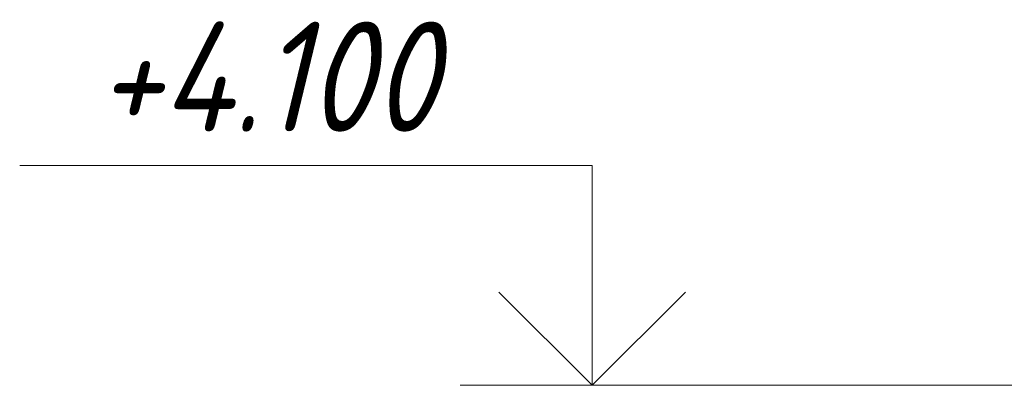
# Model space of a CAD drawing. Header units: millimetres. Extents: x 69196 to 79531, y 2665 to 10587.
# Tile 23 of 27: x 76947 to 77506, y 4100 to 4308. Entities that reach past the tile are written whole.
import ezdxf

# ---------------------------------------------------------------- set-up
doc = ezdxf.new("R2010")
doc.units = ezdxf.units.MM
doc.layers.add('A-____-NOTE-TEXT', color=131, linetype='Continuous', lineweight=20)
doc.layers.add('G-____-____-DIMS', color=111, linetype='Continuous', lineweight=9)
doc.styles.add('GOST Common_I_5', font='GOST_Common Italic.ttf', dxfattribs={"width": 0.9, "height": 62.5})

# ---------------------------------------------------------------- blocks, each defined once
blk = doc.blocks.new('Высотные отметки - Стрелка вверх-6399-КЖ1_ПЭ_ВЭ2_Армирование_Пилоны_Пм-2_7_2-2')
at = {"layer": 'A-____-NOTE-TEXT'}
for p, q in [((70663.66, 7225), (70988.66, 7225)), ((70663.66, 7100), (70663.66, 7225)), ((70663.66, 7100), (70610.62, 7153.03)), ((70663.66, 7100), (70716.69, 7153.03)), ((70588.66, 7100), (70738.66, 7100))]:
    blk.add_line(p, q, dxfattribs=at)

msp = doc.modelspace()

# ---------------------------------------------------------------- linework, layer by layer
at = {"layer": 'G-____-____-DIMS', "lineweight": 20}
msp.add_line((77620.9554, 4100), (77272.242, 4100), dxfattribs=at)

# ---------------------------------------------------------------- block references
at = {"layer": 'A-____-NOTE-TEXT', "extrusion": (0, 0, -1)}
msp.add_blockref('Высотные отметки - Стрелка вверх-6399-КЖ1_ПЭ_ВЭ2_Армирование_Пилоны_Пм-2_7_2-2', (-147935.8985, -3000), dxfattribs=at)

# ---------------------------------------------------------------- texts
at = {"layer": 'G-____-____-DIMS', "lineweight": 20, "insert": (76991.0159, 4306.6768), "char_height": 62.5, "width": 254.942836, "attachment_point": 1, "line_spacing_factor": 1.022761, "style": 'GOST Common_I_5', "bg_fill": 3, "box_fill_scale": 1.25, "bg_fill_color": 256, "bg_fill_true_color": 13158600, "bg_fill_transparency": 0}
msp.add_mtext('+4.100', dxfattribs=at)

doc.saveas('drawing.dxf')
